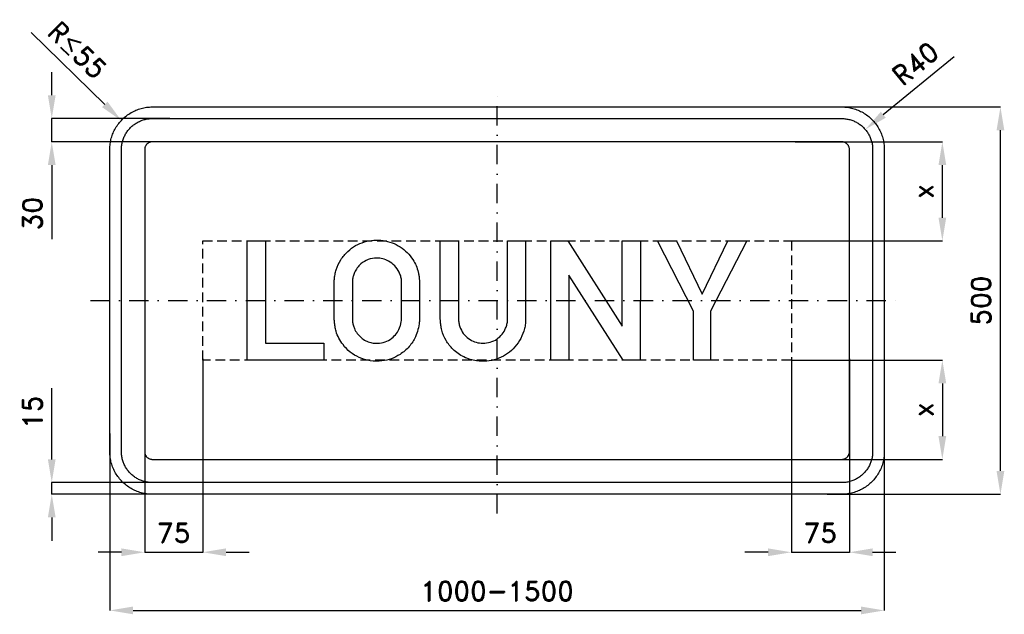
# Model space of a CAD drawing. Header units: millimetres. Extents: x -616 to 655, y -405 to 363.
import ezdxf

# ---------------------------------------------------------------- set-up
doc = ezdxf.new("R2010")
doc.units = ezdxf.units.MM
doc.header["$LTSCALE"] = 5
doc.linetypes.add('ČERCHOVANÁX2', pattern=[2, 1, -0.5, 0, -0.5])
doc.linetypes.add('ČÁRKOVANÁX2', pattern=[1.5, 1, -0.5])
doc.layers.add('Kóty', color=2, linetype='Continuous')
doc.layers.add('Značka', color=7, linetype='Continuous')
doc.styles.get("Standard").update_dxf_attribs({"font": 'romand.shx', "height": 25})
doc.dimstyles.get("Standard").update_dxf_attribs({"dimtxt": 25, "dimasz": 30, "dimexe": 0.18, "dimexo": 0.0625, "dimgap": 12.5, "dimtad": 1, "dimdec": 0, "dimzin": 0, "dimdsep": 46, "dimtxsty": 'Standard', "dimcen": 0.09, "dimadec": 0, "dimazin": 0, "dimtfac": 1, "dimtdec": 0, "dimtofl": 0, "dimtmove": 0, "dimatfit": 3, "dimfxl": 1, "dimtolj": 1, "dimtzin": 0, "dimarcsym": 0})

# ---------------------------------------------------------------- blocks, each defined once
blk = doc.blocks.new('*D0')
at = {"layer": 'Defpoints', "color": 0, "transparency": 16777216}
for p in [(-380, -74.9), (-455, -157.9), (-455, -324.9)]:
    blk.add_point(p, dxfattribs=at)
at = {"layer": 'Kóty', "color": 0, "lineweight": -2, "transparency": 16777216}
for p, q in [((-380, -75), (-380, -325.1)), ((-455, -158), (-455, -325.1)), ((-485, -324.9), (-515, -324.9)), ((-350, -324.9), (-320, -324.9))]:
    blk.add_line(p, q, dxfattribs=at)
at = {"layer": 'Kóty', "color": 0, "transparency": 16777216}
for points in [[(-485, -319.9), (-485, -329.9), (-455, -324.9)], [(-350, -319.9), (-350, -329.9), (-380, -324.9)]]:
    blk.add_solid(points, dxfattribs=at)
at = {"layer": 'Kóty', "color": 0, "transparency": 16777216, "insert": (-417.5, -299.9), "char_height": 25, "attachment_point": 5}
blk.add_mtext('\\A1;75', dxfattribs=at)
blk = doc.blocks.new('*D1')
at = {"layer": 'Defpoints', "color": 0, "transparency": 16777216}
for p in [(-500, -171.7), (500, -168.8), (500, -400)]:
    blk.add_point(p, dxfattribs=at)
at = {"layer": 'Kóty', "color": 0, "lineweight": -2, "transparency": 16777216}
for p, q in [((-500, -171.8), (-500, -400.2)), ((500, -168.9), (500, -400.2)), ((-470, -400), (470, -400))]:
    blk.add_line(p, q, dxfattribs=at)
at = {"layer": 'Kóty', "color": 0, "transparency": 16777216}
for points in [[(-470, -395), (-470, -405), (-500, -400)], [(470, -395), (470, -405), (500, -400)]]:
    blk.add_solid(points, dxfattribs=at)
at = {"layer": 'Kóty', "color": 0, "transparency": 16777216, "insert": (0, -375), "char_height": 25, "attachment_point": 5}
blk.add_mtext('\\A1;1000-1500', dxfattribs=at)
blk = doc.blocks.new('*D2')
at = {"layer": 'Defpoints', "color": 0, "transparency": 16777216}
for p in [(424.8, 250), (650, 250), (426.3, -250)]:
    blk.add_point(p, dxfattribs=at)
at = {"layer": 'Kóty', "color": 0, "lineweight": -2, "transparency": 16777216}
for p, q in [((424.9, 250), (650.2, 250)), ((650, -220), (650, 220)), ((426.4, -250), (650.2, -250))]:
    blk.add_line(p, q, dxfattribs=at)
at = {"layer": 'Kóty', "color": 0, "transparency": 16777216}
for points in [[(645, 220), (655, 220), (650, 250)], [(645, -220), (655, -220), (650, -250)]]:
    blk.add_solid(points, dxfattribs=at)
at = {"layer": 'Kóty', "color": 0, "transparency": 16777216, "insert": (625, 0), "char_height": 25, "attachment_point": 5, "rotation": 90}
blk.add_mtext('\\A1;500', dxfattribs=at)
blk = doc.blocks.new('*D4')
at = {"layer": 'Defpoints', "color": 0, "transparency": 16777216}
for p in [(384.8, 205), (575, 205), (380, 77)]:
    blk.add_point(p, dxfattribs=at)
at = {"layer": 'Kóty', "color": 0, "lineweight": -2, "transparency": 16777216}
for p, q in [((384.9, 205), (575.2, 205)), ((575, 107), (575, 175)), ((380.1, 77), (575.2, 77))]:
    blk.add_line(p, q, dxfattribs=at)
at = {"layer": 'Kóty', "color": 0, "transparency": 16777216}
for points in [[(570, 175), (580, 175), (575, 205)], [(570, 107), (580, 107), (575, 77)]]:
    blk.add_solid(points, dxfattribs=at)
at = {"layer": 'Kóty', "color": 0, "transparency": 16777216, "insert": (550, 141), "char_height": 25, "attachment_point": 5, "rotation": 90}
blk.add_mtext('\\A1;x', dxfattribs=at)
blk = doc.blocks.new('*D5')
at = {"layer": 'Defpoints', "color": 0, "transparency": 16777216}
for p in [(380, -77), (378.6, -205), (575, -205)]:
    blk.add_point(p, dxfattribs=at)
at = {"layer": 'Kóty', "color": 0, "lineweight": -2, "transparency": 16777216}
for p, q in [((380.1, -77), (575.2, -77)), ((575, -107), (575, -175)), ((378.7, -205), (575.2, -205))]:
    blk.add_line(p, q, dxfattribs=at)
at = {"layer": 'Kóty', "color": 0, "transparency": 16777216}
for points in [[(570, -107), (580, -107), (575, -77)], [(570, -175), (580, -175), (575, -205)]]:
    blk.add_solid(points, dxfattribs=at)
at = {"layer": 'Kóty', "color": 0, "transparency": 16777216, "insert": (550, -141), "char_height": 25, "attachment_point": 5, "rotation": 90}
blk.add_mtext('\\A1;x', dxfattribs=at)
blk = doc.blocks.new('*D6')
at = {"layer": 'Defpoints', "color": 0, "transparency": 16777216}
for p in [(380, -75), (455, -75), (455, -324.9375)]:
    blk.add_point(p, dxfattribs=at)
at = {"layer": 'Kóty', "color": 0, "lineweight": -2, "transparency": 16777216}
for p, q in [((380, -75.0625), (380, -325.1175)), ((455, -75.0625), (455, -325.1175)), ((350, -324.9375), (320, -324.9375)), ((485, -324.9375), (515, -324.9375))]:
    blk.add_line(p, q, dxfattribs=at)
at = {"layer": 'Kóty', "color": 0, "transparency": 16777216}
for points in [[(350, -319.9375), (350, -329.9375), (380, -324.9375)], [(485, -319.9375), (485, -329.9375), (455, -324.9375)]]:
    blk.add_solid(points, dxfattribs=at)
at = {"layer": 'Kóty', "color": 0, "transparency": 16777216, "insert": (417.5, -299.9375), "char_height": 25, "attachment_point": 5}
blk.add_mtext('\\A1;75', dxfattribs=at)
blk = doc.blocks.new('*D7')
at = {"layer": 'Defpoints', "color": 0, "transparency": 16777216}
for p in [(-575, -235), (-412.3, -235), (-412.3, -250)]:
    blk.add_point(p, dxfattribs=at)
at = {"layer": 'Kóty', "color": 0, "lineweight": -2, "transparency": 16777216}
for p, q in [((-575, -205), (-575, -113.1)), ((-412.4, -235), (-575.2, -235)), ((-412.4, -250), (-575.2, -250)), ((-575, -280), (-575, -310))]:
    blk.add_line(p, q, dxfattribs=at)
at = {"layer": 'Kóty', "color": 0, "transparency": 16777216}
for points in [[(-580, -205), (-570, -205), (-575, -235)], [(-580, -280), (-570, -280), (-575, -250)]]:
    blk.add_solid(points, dxfattribs=at)
at = {"layer": 'Kóty', "color": 0, "transparency": 16777216, "insert": (-600, -144), "char_height": 25, "attachment_point": 5, "rotation": 90}
blk.add_mtext('\\A1;15', dxfattribs=at)
blk = doc.blocks.new('*D8')
at = {"layer": 'Defpoints', "color": 0, "transparency": 16777216}
for p in [(-422.6, 235), (-575, 205), (-422.6, 205)]:
    blk.add_point(p, dxfattribs=at)
at = {"layer": 'Kóty', "color": 0, "lineweight": -2, "transparency": 16777216}
for p, q in [((-575, 265), (-575, 295)), ((-422.6, 235), (-575.2, 235)), ((-422.6, 205), (-575.2, 205)), ((-575, 175), (-575, 79.5))]:
    blk.add_line(p, q, dxfattribs=at)
at = {"layer": 'Kóty', "color": 0, "transparency": 16777216}
for points in [[(-580, 265), (-570, 265), (-575, 235)], [(-580, 175), (-570, 175), (-575, 205)]]:
    blk.add_solid(points, dxfattribs=at)
at = {"layer": 'Kóty', "color": 0, "transparency": 16777216, "insert": (-600, 112.3), "char_height": 25, "attachment_point": 5, "rotation": 90}
blk.add_mtext('\\A1;30', dxfattribs=at)

msp = doc.modelspace()

# ---------------------------------------------------------------- linework, layer by layer
at = {"layer": 'Kóty'}
for p, q in [((-601.8, 346.2), (-506.5, 253.3)), ((590.2, 314.6), (498.7, 239.9))]:
    msp.add_line(p, q, dxfattribs=at)
for points in [[(-575, 205), (-575, 235)], [(-575, -250), (-575, -235)], [(-455, -324.9), (-380, -324.9)], [(380, -324.9), (455, -324.9)]]:
    msp.add_lwpolyline(points, dxfattribs=at)
for points in [[(-503, 256.8), (-510, 249.7), (-485.1, 232.3)], [(495.6, 243.8), (501.9, 236), (475.5, 220.9)]]:
    msp.add_solid(points, dxfattribs=at)
at = {"layer": 'Značka', "color": 6, "linetype": 'ČERCHOVANÁX2', "ltscale": 5}
for points in [[(0, -275), (0, 275)], [(-525, 0), (525, 0)]]:
    msp.add_lwpolyline(points, dxfattribs=at)
at = {"layer": 'Značka', "color": 3}
for points in [[(-445, -250), (-445.2, -250), (-445.4, -250, -0.032179), (-452.5, -249.5, -0.035446), (-459.5, -248.1, -0.036266), (-466.3, -245.8, -0.03442), (-472.6, -242.6, -0.03372), (-478.6, -238.6, -0.034082), (-483.9, -233.9, -0.034209), (-488.6, -228.6, -0.034226), (-492.6, -222.6, -0.034044), (-495.7, -216.3, -0.03341), (-498.1, -209.5, -0.034125), (-499.5, -202.5, -0.036744), (-500, -195.4), (-500, -195.2), (-500, -195), (-500, 195), (-500, 195.2), (-500, 195.4, -0.03218), (-499.5, 202.5, -0.035442), (-498.1, 209.5, -0.036266), (-495.8, 216.3, -0.034422), (-492.6, 222.6, -0.033717), (-488.6, 228.6, -0.034087), (-483.9, 233.9, -0.034212), (-478.6, 238.6, -0.034229), (-472.6, 242.6, -0.034042), (-466.3, 245.7, -0.033412), (-459.5, 248.1, -0.034125), (-452.5, 249.5, -0.036743), (-445.4, 250), (-445.2, 250), (-445, 250), (445, 250), (445.2, 250), (445.4, 250, -0.032187), (452.5, 249.5, -0.035442), (459.5, 248.1, -0.036278), (466.3, 245.8, -0.034421), (472.6, 242.6, -0.033718), (478.6, 238.6, -0.034078), (483.9, 233.9, -0.034199), (488.6, 228.6, -0.034236), (492.6, 222.6, -0.03403), (495.8, 216.3, -0.033395), (498.1, 209.5, -0.034109), (499.5, 202.5, -0.036744), (500, 195.4), (500, 195.2), (500, 195), (500, -195), (500, -195.2), (500, -195.4, -0.032171), (499.5, -202.5, -0.03543), (498.1, -209.5, -0.036265), (495.8, -216.3, -0.03443), (492.6, -222.6, -0.033737), (488.6, -228.6, -0.034083), (483.9, -233.9, -0.034222), (478.6, -238.6, -0.034237), (472.6, -242.6, -0.034046), (466.3, -245.7, -0.033413), (459.5, -248.1, -0.034127), (452.5, -249.5, -0.036747), (445.4, -250), (445.2, -250), (445, -250), (-445, -250)], [(-445, -235), (-445.2, -235), (-445.3, -235, -0.032173), (-450.5, -234.6, -0.035442), (-455.6, -233.6, -0.036265), (-460.5, -231.9, -0.034418), (-465.1, -229.6, -0.033717), (-469.4, -226.7, -0.034083), (-473.3, -223.3, -0.03421), (-476.7, -219.4, -0.034229), (-479.6, -215.1, -0.034045), (-481.9, -210.5, -0.03341), (-483.6, -205.6, -0.034128), (-484.7, -200.5, -0.036747), (-485, -195.3), (-485, -195.2), (-485, -195), (-485, 195), (-485, 195.2), (-485, 195.3, -0.032182), (-484.6, 200.5, -0.035444), (-483.6, 205.6, -0.036268), (-481.9, 210.5, -0.034417), (-479.6, 215.1, -0.03372), (-476.7, 219.4, -0.03408), (-473.3, 223.3, -0.034215), (-469.4, 226.7, -0.034224), (-465.1, 229.6, -0.034048), (-460.5, 231.9, -0.033406), (-455.6, 233.6, -0.034129), (-450.5, 234.7, -0.036741), (-445.3, 235), (-445.2, 235), (-445, 235), (445, 235), (445.2, 235), (445.3, 235, -0.032181), (450.5, 234.6, -0.035443), (455.6, 233.6, -0.036251), (460.5, 231.9, -0.034414), (465.1, 229.6, -0.033719), (469.4, 226.7, -0.034097), (473.3, 223.3, -0.034198), (476.7, 219.4, -0.034239), (479.6, 215.1, -0.034045), (481.9, 210.5, -0.033413), (483.6, 205.6, -0.034105), (484.7, 200.5, -0.036765), (485, 195.3), (485, 195.2), (485, 195), (485, -195), (485, -195.2), (485, -195.3, -0.032156), (484.6, -200.5, -0.035441), (483.6, -205.6, -0.036281), (481.9, -210.5, -0.034404), (479.6, -215.1, -0.033705), (476.7, -219.4, -0.034081), (473.3, -223.3, -0.034218), (469.4, -226.7, -0.034218), (465.1, -229.6, -0.034029), (460.5, -231.9, -0.033411), (455.6, -233.6, -0.034128), (450.5, -234.7, -0.03674), (445.3, -235), (445.2, -235), (445, -235), (-445, -235)], [(-445, -205), (445, -205), (445, -205), (445.1, -205, 0.032172), (446.4, -204.9, 0.03542), (447.6, -204.6, 0.036244), (448.9, -204.2, 0.034467), (450, -203.6, 0.033755), (451.1, -202.9, 0.034064), (452.1, -202.1, 0.034197), (452.9, -201.1), (453.7, -200), (454.2, -198.9), (454.7, -197.6), (454.9, -196.4), (455, -195.1), (455, -195), (455, -195), (455, 195), (455, 195), (455, 195.1, 0.032183), (454.9, 196.4, 0.035401), (454.7, 197.6, 0.036386), (454.2, 198.9, 0.034341), (453.7, 200, 0.033637), (452.9, 201.1, 0.034097), (452.1, 202.1, 0.034179), (451.1, 202.9, 0.034232), (450, 203.6, 0.033994), (448.9, 204.2, 0.033453), (447.6, 204.6, 0.034124), (446.4, 204.9, 0.036758), (445.1, 205), (445, 205), (445, 205), (-445, 205), (-445, 205), (-445.1, 205), (-446.4, 204.9), (-447.6, 204.6), (-448.9, 204.2), (-450, 203.6), (-451.1, 202.9), (-452.1, 202.1), (-452.9, 201.1, 0.034261), (-453.6, 200, 0.034066), (-454.2, 198.9, 0.033414), (-454.6, 197.6, 0.034124), (-454.9, 196.4, 0.03674), (-455, 195.1), (-455, 195), (-455, 195), (-455, -195), (-455, -195), (-455, -195.1, 0.032177), (-454.9, -196.4, 0.035443), (-454.6, -197.6, 0.036259), (-454.2, -198.9, 0.034425), (-453.6, -200, 0.033722), (-452.9, -201.1, 0.034074), (-452.1, -202.1, 0.034213), (-451.1, -202.9, 0.034226), (-450, -203.6, 0.034029), (-448.9, -204.2, 0.033396), (-447.6, -204.6, 0.034151), (-446.4, -204.9, 0.036741), (-445.1, -205), (-445, -205), (-445, -205)], [(-210.2, 24.7), (-210.2, 26, -0.004516), (-210.1, 27.2, -0.030678), (-209.2, 33.7, -0.03107), (-207.6, 39.9, -0.066298), (-201.7, 52.7, -0.06848), (-192.6, 63.4, -0.061858), (-182.6, 70.9, -0.05993), (-171.1, 75.7, -0.057344), (-159.2, 78, -0.05758), (-147.1, 77.5, -0.056912), (-135.6, 74.6, -0.057498), (-125, 69.2, -0.055378), (-116, 61.9, -0.053458), (-108.8, 52.9, -0.043029), (-104.6, 45.2, -0.048853), (-101.8, 36.8, -0.022719), (-100.9, 32.2, -0.012952), (-100.4, 27.6), (-100.3, 26.9), (-100.2, 26.1), (-100.2, -25.5), (-100.3, -26.7, -0.002806), (-100.4, -27.8, -0.035775), (-102.1, -37.4, -0.047843), (-105.3, -46.6, -0.078793), (-113.6, -59.4, -0.073097), (-125.3, -69.4, -0.060117), (-136.4, -75.1, -0.059848), (-148.6, -77.9, -0.071111), (-163.8, -77.8, -0.074186), (-178.2, -73.4, -0.066042), (-189.6, -66.5, -0.061695), (-198.9, -56.9, -0.047086), (-204.3, -48.7, -0.053876), (-207.9, -39.6, -0.030223), (-209.2, -33.6, -0.017681), (-210, -27.5, -0.002015), (-210.1, -26.1), (-210.2, -24.7), (-210.2, 24.7)], [(-73.3, 77), (-49.8, 77), (-49.8, -24.7), (-49.8, -25.4, 0.003919), (-49.7, -26.1, 0.039543), (-48.8, -31.2, 0.043686), (-47.1, -36.2, 0.079497), (-42.1, -44.2, 0.080044), (-34.8, -50.2, 0.074673), (-26.9, -53.8, 0.071356), (-18.3, -55, 0.077187), (-8.8, -53.7, 0.082092), (-0.2, -49.6, 0.077982), (6.5, -43.5, 0.072581), (11.1, -35.7, 0.046191), (12.8, -30.6, 0.05459), (13.5, -25.4, 0.004362), (13.5, -24.8), (13.5, -24.3), (13.5, 77), (36.8, 77), (36.8, -24.6), (36.8, -25.5, -0.004615), (36.8, -26.3, -0.044944), (36.1, -32.9, -0.033047), (34.4, -39.4, -0.05764), (29, -51.7, -0.066494), (20.7, -62.3, -0.064403), (10.9, -70.2, -0.060337), (-0.6, -75.5, -0.061462), (-13.3, -78.2, -0.061737), (-26.4, -77.8, -0.080256), (-42.9, -72.8, -0.084185), (-56.9, -62.8, -0.072646), (-65.9, -51.5, -0.072796), (-71.3, -38.1, -0.029071), (-72.5, -32.1, -0.022449), (-73.2, -26), (-73.2, -25.3), (-73.3, -24.6), (-73.3, 77)], [(-186.8, 24.6), (-186.8, -24.7), (-186.7, -25.6, 0.005134), (-186.6, -26.5, 0.037589), (-185.8, -31.4, 0.041681), (-184.2, -36.1, 0.062897), (-180.6, -42.4, 0.060175), (-175.6, -47.7, 0.05942), (-169.6, -51.8, 0.064328), (-162.9, -54.3, 0.05052), (-157.4, -55.1, 0.044569), (-151.8, -54.9, 0.07391), (-142.3, -52.4, 0.085006), (-134.2, -47.1, 0.073628), (-128.7, -40.8, 0.06358), (-125.1, -33.2, 0.033201), (-124.1, -29.4, 0.042647), (-123.6, -25.5, 0.004504), (-123.6, -25), (-123.5, -24.5), (-123.5, 24.5, 0.002794), (-123.5, 25.4, 0.008402), (-123.5, 26.2, 0.062609), (-124.4, 31.6, 0.048319), (-126.5, 36.7, 0.076906), (-132.2, 45, 0.083775), (-140.1, 51, 0.069866), (-147.5, 54, 0.066672), (-155.4, 54.9, 0.08852), (-166.4, 53, 0.098123), (-175.8, 47.3, 0.062843), (-180.5, 42.2, 0.051394), (-184, 36.2, 0.039527), (-185.8, 31.3, 0.050746), (-186.7, 26.3, 0.007113), (-186.7, 25.5), (-186.8, 24.6)]]:
    msp.add_lwpolyline(points, format="xyb", dxfattribs=at)
at = {"layer": 'Značka', "color": 6, "linetype": 'ČÁRKOVANÁX2', "ltscale": 2.5}
msp.add_lwpolyline([(-380, -77), (-380, 77), (380, 77), (380, -77), (-380, -77)], dxfattribs=at)
at = {"layer": 'Značka', "color": 3}
for points in [[(-322.7, -77), (-322.7, 77), (-299.2, 77), (-299.2, -54.9), (-223.7, -54.9), (-223.7, -77), (-322.7, -77)], [(69.5, -77), (69.5, 77), (91.6, 77), (161.6, -32.9), (161.6, 77), (185.2, 77), (185, -77), (162.9, -77), (92.8, 32.8), (92.8, -77), (69.5, -77)], [(253.8, -77), (253.8, -13.6), (207, 77), (231.8, 77), (264.8, 8.3), (297.8, 77), (322.7, 77), (275.8, -13.6), (275.8, -77), (253.8, -77)]]:
    msp.add_lwpolyline(points, dxfattribs=at)

# ---------------------------------------------------------------- texts
at = {"layer": 'Kóty', "char_height": 25, "attachment_point": 5}
for s, insert, rotation in [('\\A1;R{\\A0;≤}55', (-542, 323.4), 315.6957), ('\\A1;R40', (540.3, 306.1), 39.2322)]:
    msp.add_mtext(s, dxfattribs=dict(at, insert=insert, rotation=rotation))

# ---------------------------------------------------------------- dimensions: what is measured, and where the dimension line sits
at = {"layer": 'Kóty'}
for base, p1, p2, picture, middle in [((-575, 205), (-422.6, 235), (-422.6, 205), '*D8', (-600, 112.3)), ((650, 250), (426.3, -250), (424.8, 250), '*D2', (625, 0)), ((-575, -235), (-412.3, -250), (-412.3, -235), '*D7', (-600, -144))]:
    dim = msp.add_linear_dim(base=base, p1=p1, p2=p2, angle=90, dimstyle='Standard', dxfattribs=at)
    dim.commit()
    dim.dimension.update_dxf_attribs({"geometry": picture, "text_midpoint": middle})
for base, p1, p2, picture, middle in [((575, 205), (380, 77), (384.8, 205), '*D4', (550, 141)), ((575, -205), (380, -77), (378.6, -205), '*D5', (550, -141))]:
    dim = msp.add_linear_dim(base=base, p1=p1, p2=p2, angle=90, text='x', dimstyle='Standard', dxfattribs=at)
    dim.commit()
    dim.dimension.update_dxf_attribs({"geometry": picture, "text_midpoint": middle})
for base, p1, p2, picture, middle in [((-455, -324.9), (-380, -74.9), (-455, -157.9), '*D0', (-417.5, -299.9)), ((455, -324.9), (380, -75), (455, -75), '*D6', (417.5, -299.9))]:
    dim = msp.add_linear_dim(base=base, p1=p1, p2=p2, dimstyle='Standard', dxfattribs=at)
    dim.commit()
    dim.dimension.update_dxf_attribs({"geometry": picture, "text_midpoint": middle})
dim = msp.add_linear_dim(base=(500, -400), p1=(-500, -171.7), p2=(500, -168.8), text='1000-1500', dimstyle='Standard', dxfattribs=at)
dim.commit()
dim.dimension.update_dxf_attribs({"geometry": '*D1', "text_midpoint": (0, -375)})

doc.saveas('drawing.dxf')
